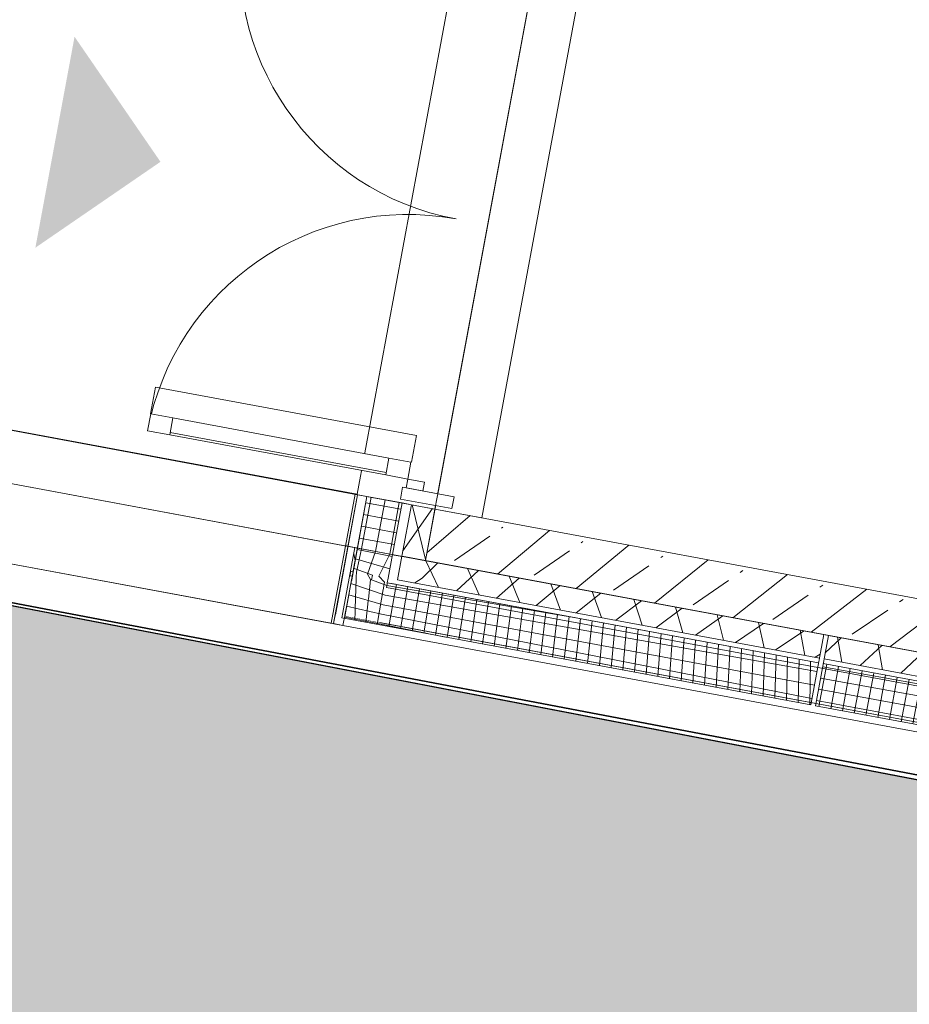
# Model space of a CAD drawing. Header units: metres. Extents: x 0 to 60282398, y -11592309 to 5708004.
# Tile 29 of 136: x 32353341.23 to 32353344.96, y 5707906.04 to 5707910.17. Entities that reach past the tile are written whole.
import ezdxf

# ---------------------------------------------------------------- set-up
doc = ezdxf.new("R2010")
doc.units = ezdxf.units.M
doc.header["$LTSCALE"] = 0.75
doc.set_wipeout_variables(frame=1)
doc.layers.get('0').update_dxf_attribs({"linetype": 'CONTINUOUS'})
doc.layers.add('10414946$0$ST-LIN-Gehweg', color=2, linetype='CONTINUOUS')
doc.layers.add('10414947$0$ST-Gehweg-Sol', color=7, linetype='CONTINUOUS', lineweight=0, true_color=0xffd7a8)
for name, color, linetype, lineweight in [('10417023$0$#9_002_GES I Übersicht Erdgeschoss_1_101_Wand Aussen.A', 7, 'CONTINUOUS', 25), ('10417023$0$#9_002_GES I Übersicht Erdgeschoss_1_115_Außentüren', 7, 'CONTINUOUS', 25), ('10417023$0$#9_002_GES I Übersicht Erdgeschoss_1_201_Aussenwandbekleidung.A', 7, 'CONTINUOUS', 25), ('10417023$0$#9_002_GES I Übersicht Erdgeschoss_1_701_Grundstücksgrenze.A', 7, 'CONTINUOUS', 25), ('10417023$0$#9_002_GES I Übersicht Erdgeschoss_1_Neubau_101_Wand Aussen.A', 7, 'CONTINUOUS', 25), ('10417023$0$#9_002_GES I Übersicht Erdgeschoss_1_Neubau_104_Decken.A', 7, 'CONTINUOUS', 25), ('10417023$0$#9_002_GES I Übersicht Erdgeschoss_1_Neubau_115_Außentüren', 7, 'CONTINUOUS', 25), ('10417023$0$#9_002_GES I Übersicht Erdgeschoss_1_Neubau_201_Aussenwandbekleidu', 7, 'CONTINUOUS', 25), ('10417023$0$#9_002_GES I Übersicht Erdgeschoss_1_Neubau_210_Wärmedämmung', 7, 'CONTINUOUS', 25), ('10417023$0$#9_002_GES I Übersicht Erdgeschoss_1_Neubau_602_Beschriftung 1_100', 7, 'CONTINUOUS', 25), ('10417023$0$Keine', 7, 'CONTINUOUS', 13)]:
    doc.layers.add(name, color=color, linetype=linetype, lineweight=lineweight)
pattern_1 = [(-119.9999999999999, (0, 0), (-0.129903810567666, 0.07499999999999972), []), (-59.99999999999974, (0, 0), (0.1299038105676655, 0.0750000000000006), [])]
pattern_2 = [(0, (0, 0), (0, 0.05), []), (90.0000000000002, (0, 0), (-0.05, 0), [])]

# ---------------------------------------------------------------- blocks, each defined once
blk = doc.blocks.new('10414947')
at = {"layer": '10414947$0$ST-Gehweg-Sol'}
h = blk.add_hatch(color=256, dxfattribs=at)
h.dxf.hatch_style = 1
edge = h.paths.add_edge_path()
edge.add_arc((32353333.97286278, 5707909.898001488), 4.00538949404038, 167.5224016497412, 259.0333335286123, ccw=False)
edge.add_line((32353330.06207836, 5707910.763397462), (32353330.08991054, 5707910.916025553))
edge.add_line((32353330.08991054, 5707910.916025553), (32353331.70067245, 5707910.64907873))
edge.add_line((32353331.70067245, 5707910.64907873), (32353335.02498274, 5707908.903565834))
edge.add_line((32353335.02498274, 5707908.903565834), (32353407.15213483, 5707895.033517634))
edge.add_line((32353407.15213483, 5707895.033517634), (32353413.70600617, 5707897.337334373))
edge.add_line((32353413.70600617, 5707897.337334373), (32353497.17578959, 5707881.286091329))
edge.add_line((32353497.17578959, 5707881.286091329), (32353499.70410517, 5707880.188862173))
edge.add_line((32353499.70410517, 5707880.188862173), (32353502.93879142, 5707877.835765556))
edge.add_line((32353502.93879142, 5707877.835765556), (32353505.46710699, 5707876.738536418))
edge.add_line((32353505.46710699, 5707876.738536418), (32353517.00528605, 5707874.519743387))
edge.add_line((32353517.00528605, 5707874.519743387), (32353517.76447093, 5707870.592196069))
edge.add_line((32353517.76447093, 5707870.592196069), (32353512.26571349, 5707871.646148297))
edge.add_line((32353512.26571349, 5707871.646148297), (32353512.67312597, 5707873.771762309))
edge.add_line((32353512.67312597, 5707873.771762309), (32353508.26008633, 5707874.652828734))
edge.add_line((32353508.26008633, 5707874.652828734), (32353507.84615755, 5707872.493248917))
edge.add_line((32353507.84615755, 5707872.493248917), (32353503.30254498, 5707873.364127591))
edge.add_arc((32353488.08709003, 5707793.979973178), 80.82916578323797, 79.14978489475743, 81.99465327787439)
edge.add_line((32353499.34380503, 5707874.021464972), (32353499.76791721, 5707876.234207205))
edge.add_line((32353499.76791721, 5707876.234207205), (32353495.83942623, 5707876.987173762))
edge.add_line((32353495.83942623, 5707876.987173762), (32353495.37152305, 5707874.545958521))
edge.add_line((32353495.37152305, 5707874.545958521), (32353488.26755707, 5707875.49021155))
edge.add_line((32353488.26755707, 5707875.49021155), (32353488.81466561, 5707878.344668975))
edge.add_line((32353488.81466561, 5707878.344668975), (32353475.56727294, 5707880.883772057))
edge.add_line((32353475.56727294, 5707880.883772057), (32353475.00712598, 5707877.961330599))
edge.add_line((32353475.00712598, 5707877.961330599), (32353470.59449997, 5707878.807102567))
edge.add_line((32353470.59449997, 5707878.807102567), (32353471.15463692, 5707881.72953379))
edge.add_line((32353471.15463692, 5707881.72953379), (32353468.20826868, 5707882.294258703))
edge.add_line((32353468.20826868, 5707882.294258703), (32353467.64812546, 5707879.371836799))
edge.add_line((32353467.64812546, 5707879.371836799), (32353462.60924585, 5707880.337643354))
edge.add_line((32353462.60924585, 5707880.337643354), (32353463.16937873, 5707883.260053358))
edge.add_line((32353463.16937873, 5707883.260053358), (32353460.2230105, 5707883.824778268))
edge.add_line((32353460.2230105, 5707883.824778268), (32353459.66624525, 5707880.919938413))
edge.add_arc((32353463.524558, 5707896.96932498), 16.50664673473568, 250.35219382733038, 256.4824628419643, ccw=False)
edge.add_line((32353457.97440466, 5707881.423740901), (32353455.61443449, 5707882.266310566))
edge.add_line((32353455.61443449, 5707882.266310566), (32353456.07041998, 5707884.645556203))
edge.add_line((32353456.07041998, 5707884.645556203), (32353452.14193103, 5707885.398533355))
edge.add_line((32353452.14193103, 5707885.398533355), (32353451.76436388, 5707883.434494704))
edge.add_line((32353451.76436388, 5707883.434494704), (32353446.20782556, 5707884.499521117))
edge.add_line((32353446.20782556, 5707884.499521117), (32353446.58431432, 5707886.46376749))
edge.add_line((32353446.58431432, 5707886.46376749), (32353443.63794753, 5707887.028499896))
edge.add_line((32353443.63794753, 5707887.028499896), (32353443.26145916, 5707885.064255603))
edge.add_line((32353443.26145916, 5707885.064255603), (32353438.66333801, 5707885.945580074))
edge.add_line((32353438.66333801, 5707885.945580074), (32353439.03982688, 5707887.909826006))
edge.add_line((32353439.03982688, 5707887.909826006), (32353436.09346017, 5707888.474558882))
edge.add_line((32353436.09346017, 5707888.474558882), (32353435.71697158, 5707886.510314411))
edge.add_line((32353435.71697158, 5707886.510314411), (32353430.15920767, 5707887.572673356))
edge.add_line((32353430.15920767, 5707887.572673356), (32353430.53524183, 5707889.539907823))
edge.add_line((32353430.53524183, 5707889.539907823), (32353426.60675288, 5707890.292884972))
edge.add_line((32353426.60675288, 5707890.292884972), (32353426.15070342, 5707887.913549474))
edge.add_line((32353426.15070342, 5707887.913549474), (32353423.64644856, 5707888.00337013))
edge.add_arc((32353424.238172, 5707904.500881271), 16.50811953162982, 259.1496618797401, 267.9458278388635, ccw=False)
edge.add_line((32353421.13061348, 5707888.287889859), (32353363.36529639, 5707899.359819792))
edge.add_arc((32353408.48210951, 5708134.746697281), 239.6716689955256, 256.456365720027, 259.14966177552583, ccw=False)
edge.add_arc((32353274.67359528, 5707595.429255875), 316.0071040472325, 75.76971239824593, 78.90028973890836)
edge.add_line((32353335.51033626, 5707905.525016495), (32353333.21088601, 5707905.965758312))
at = {"layer": '10414947$0$ST-Gehweg-Sol', "flags": 128}
blk.add_lwpolyline([(32353439.03982688, 5707887.909826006), (32353436.09346017, 5707888.474558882), (32353435.71697158, 5707886.510314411), (32353430.15920767, 5707887.572673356), (32353430.53524183, 5707889.539907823), (32353426.60675288, 5707890.292884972), (32353426.15070342, 5707887.913549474), (32353423.64644856, 5707888.00337013, -0.03839937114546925), (32353421.13061348, 5707888.287889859), (32353363.36529639, 5707899.359819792, -0.01175226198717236), (32353352.35440415, 5707901.739852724, 0.01366057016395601), (32353335.51033626, 5707905.525016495), (32353333.21088601, 5707905.965758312, -0.4219586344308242), (32353330.06207836, 5707910.763397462), (32353330.08991054, 5707910.916025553), (32353331.70067245, 5707910.64907873), (32353335.02498274, 5707908.903565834), (32353407.15213483, 5707895.033517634), (32353413.70600617, 5707897.337334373), (32353497.17578959, 5707881.286091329)], format="xyb", dxfattribs=at)
blk = doc.blocks.new('10414946')
at = {"layer": '10414946$0$ST-LIN-Gehweg', "flags": 128}
blk.add_lwpolyline([(32353335.02498273, 5707908.903565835), (32353357.21966946, 5707904.635530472), (32353357.21966946, 5707904.635530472), (32353370.48788053, 5707902.08405432), (32353370.48788053, 5707902.08405432), (32353407.15213483, 5707895.033517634), (32353407.15213483, 5707895.033517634), (32353410.4290705, 5707896.185426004), (32353410.4290705, 5707896.185426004), (32353413.70600617, 5707897.337334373), (32353413.70600617, 5707897.337334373), (32353481.43359485, 5707884.31331786), (32353481.43359485, 5707884.31331786), (32353497.17578959, 5707881.286091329), (32353497.17578959, 5707881.286091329, -0.1101766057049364), (32353499.70410517, 5707880.188862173), (32353499.70410517, 5707880.188862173), (32353502.93879142, 5707877.835765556), (32353502.93879142, 5707877.835765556, 0.1101766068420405), (32353505.46710699, 5707876.738536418), (32353505.46710699, 5707876.738536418), (32353513.19776736, 5707875.251929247), (32353513.19776736, 5707875.251929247), (32353517.00528605, 5707874.519743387)], format="xyb", dxfattribs=at)
blk = doc.blocks.new('10417023$0$#9_MKO_LP5_ARC_GES_UP_00_002_P_G_modell (3D)')
at = {"layer": '10417023$0$#9_002_GES I Übersicht Erdgeschoss_1_Neubau_201_Aussenwandbekleidu', "linetype": 'Continuous', "lineweight": 5, "true_color": 0xff0000}
h = blk.add_hatch(dxfattribs=at)
h.set_pattern_fill('#9_DÄMMUNG__WEICH_0001', color=1, style=0, pattern_type=2)
h.set_pattern_definition(pattern_1)
h.paths.add_polyline_path([(-32353499.0893194, -5707813.099573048), (-32353499.1893194, -5707813.099573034), (-32353499.1893194, -5707813.199573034), (-32353499.0893194, -5707813.199573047)])
h = blk.add_hatch(dxfattribs=at)
h.set_pattern_fill('#9_DÄMMUNG__WEICH_0001', color=1, style=0, pattern_type=2)
h.set_pattern_definition(pattern_1)
h.paths.add_polyline_path([(-32353499.0893194, -5707813.199573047), (-32353497.38946685, -5707813.199573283), (-32353497.38946683, -5707813.099573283), (-32353499.0893194, -5707813.099573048)])
at = {"layer": '10417023$0$#9_002_GES I Übersicht Erdgeschoss_1_115_Außentüren', "color": 1, "linetype": 'Continuous', "lineweight": 13, "true_color": 0xff0000, "flags": 128}
blk.add_lwpolyline([(-32353500.33454278, -5707812.704577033), (-32353500.33454278, -5707812.590107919), (-32353499.22150553, -5707812.590107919), (-32353499.22150553, -5707812.704577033)], dxfattribs=at)
at = {"layer": '10417023$0$#9_002_GES I Übersicht Erdgeschoss_1_Neubau_101_Wand Aussen.A', "color": 1, "linetype": 'Continuous', "lineweight": 13, "true_color": 0xff0000}
blk.add_line((-32353498.88932239, -5707812.879576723), (-32353498.88932239, -5707809.004584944), dxfattribs=at)
at = {"layer": '10417023$0$#9_002_GES I Übersicht Erdgeschoss_1_Neubau_101_Wand Aussen.A', "color": 1, "linetype": 'Continuous', "lineweight": 18, "true_color": 0xff0000}
blk.add_line((-32353499.0893194, -5707813.09957689), (-32353495.47443924, -5707813.09957689), dxfattribs=at)
at = {"layer": '10417023$0$#9_002_GES I Übersicht Erdgeschoss_1_Neubau_104_Decken.A', "color": 1, "linetype": 'Continuous', "lineweight": 13, "true_color": 0xff0000, "flags": 128}
for points in [[(-32353498.22421727, -5707790.559532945), (-32353502.84380439, -5707790.559532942), (-32353502.84380439, -5707813.099576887), (-32353495.47442851, -5707813.099576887), (-32353495.47442851, -5707809.05457689), (-32353482.84109309, -5707809.05457689), (-32353482.84357996, -5707813.099573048), (-32353472.62421726, -5707813.099573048), (-32353472.62421726, -5707811.259577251), (-32353472.62421726, -5707806.979589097), (-32353469.00380439, -5707806.979589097), (-32353469.00380439, -5707790.559532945)], [(-32353499.08931623, -5707809.004576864), (-32353499.0893194, -5707813.099577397), (-32353495.5256061, -5707813.099577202), (-32353495.52481161, -5707810.154576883), (-32353497.57443246, -5707810.154576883), (-32353497.57443246, -5707809.004576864)]]:
    blk.add_lwpolyline(points, close=True, dxfattribs=at)
at = {"layer": '10417023$0$#9_002_GES I Übersicht Erdgeschoss_1_Neubau_115_Außentüren', "color": 1, "linetype": 'Continuous', "lineweight": 13, "true_color": 0xff0000}
blk.add_arc((-32353499.22432238, -5707810.557577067), 1.109499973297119, 180, 270, dxfattribs=at)
at = {"layer": '10417023$0$#9_002_GES I Übersicht Erdgeschoss_1_Neubau_201_Aussenwandbekleidu', "color": 1, "linetype": 'Continuous', "lineweight": 13, "true_color": 0xff0000}
for p, q in [((-32353499.42145901, -5707809.364570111), (-32353499.42145901, -5707812.877568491)), ((-32353499.42145901, -5707812.877568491), (-32353502.15385805, -5707812.877568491))]:
    blk.add_line(p, q, dxfattribs=at)
at = {"layer": '10417023$0$#9_002_GES I Übersicht Erdgeschoss_1_Neubau_201_Aussenwandbekleidu', "color": 1, "linetype": 'Continuous', "lineweight": 18, "true_color": 0xff0000}
for p, q in [((-32353497.38946683, -5707813.099573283), (-32353499.0893194, -5707813.099573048)), ((-32353491.54389506, -5707813.09957409), (-32353497.36946687, -5707813.099573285))]:
    blk.add_line(p, q, dxfattribs=at)
at = {"layer": '10417023$0$#9_002_GES I Übersicht Erdgeschoss_1_Neubau_210_Wärmedämmung', "color": 1, "linetype": 'Continuous', "lineweight": 13, "true_color": 0xff0000, "flags": 128}
blk.add_lwpolyline([(-32353502.62443889, -5707812.879576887), (-32353499.08932251, -5707812.879576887), (-32353499.08931942, -5707809.00453267), (-32353502.62443846, -5707809.004541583)], close=True, dxfattribs=at)
at = {"layer": '10417023$0$#9_002_GES I Übersicht Erdgeschoss_1_Neubau_602_Beschriftung 1_100', "color": 1, "linetype": 'Continuous', "true_color": 0xff0000}
blk.add_solid([(-32353500.93696118, -5707811.207615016), (-32353500.93696118, -5707812.107615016), (-32353500.48696118, -5707811.657615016)], dxfattribs=at)
at = {"color": 1, "linetype": 'Continuous', "lineweight": 5, "true_color": 0xff0000}
blk.add_wipeout([(-32353499.229444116, -5707813.389564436), (-32353493.954459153, -5707813.389564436), (-32353493.954459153, -5707813.239561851), (-32353499.229444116, -5707813.239561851)], dxfattribs=at).dxf.layer = '10417023$0$#9_002_GES I Übersicht Erdgeschoss_1_Neubau_201_Aussenwandbekleidu'
at = {"layer": '10417023$0$#9_002_GES I Übersicht Erdgeschoss_1_Neubau_201_Aussenwandbekleidu', "color": 1, "linetype": 'Continuous', "lineweight": 13, "true_color": 0xff0000}
blk.add_line((-32353493.95445916, -5707813.239561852), (-32353499.22944412, -5707813.239561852), dxfattribs=at)
at = {"color": 1, "linetype": 'Continuous', "lineweight": 5, "true_color": 0xff0000}
blk.add_wipeout([(-32353499.3794467, -5707813.429576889), (-32353493.95445916, -5707813.429576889), (-32353493.95445916, -5707813.389564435), (-32353499.3794467, -5707813.389564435)], dxfattribs=at).dxf.layer = '10417023$0$#9_002_GES I Übersicht Erdgeschoss_1_Neubau_201_Aussenwandbekleidu'
at = {"layer": '10417023$0$#9_002_GES I Übersicht Erdgeschoss_1_Neubau_201_Aussenwandbekleidu', "color": 1, "linetype": 'Continuous', "lineweight": 13, "true_color": 0xff0000}
for p, q in [((-32353493.954459, -5707813.389563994), (-32353499.37944731, -5707813.389563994)), ((-32353499.3794467, -5707813.42957689), (-32353493.95445916, -5707813.42957689))]:
    blk.add_line(p, q, dxfattribs=at)
at = {"layer": '10417023$0$#9_002_GES I Übersicht Erdgeschoss_1_Neubau_201_Aussenwandbekleidu', "color": 1, "linetype": 'Continuous', "lineweight": 18, "true_color": 0xff0000}
blk.add_line((-32353497.36946691, -5707813.399573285), (-32353491.5438951, -5707813.39957409), dxfattribs=at)
at = {"color": 1, "linetype": 'Continuous', "lineweight": 5, "true_color": 0xff0000}
blk.add_wipeout([(-32353499.379446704, -5707813.389564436), (-32353499.229444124, -5707813.389564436), (-32353499.229444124, -5707813.239561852)], dxfattribs=at).dxf.layer = '10417023$0$#9_002_GES I Übersicht Erdgeschoss_1_201_Aussenwandbekleidung.A'
blk.add_wipeout([(-32353499.419459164, -5707813.429576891), (-32353499.379446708, -5707813.429576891), (-32353499.379446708, -5707813.389564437)], dxfattribs=at).dxf.layer = '10417023$0$#9_002_GES I Übersicht Erdgeschoss_1_201_Aussenwandbekleidung.A'
blk.add_wipeout([(-32353499.379446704, -5707813.239561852), (-32353499.379446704, -5707813.389564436), (-32353499.229444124, -5707813.239561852)], dxfattribs=at).dxf.layer = '10417023$0$#9_002_GES I Übersicht Erdgeschoss_1_201_Aussenwandbekleidung.A'
for points in [[(-32353499.22944412, -5707813.239561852), (-32353499.22944412, -5707812.879575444), (-32353499.3794467, -5707812.879575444), (-32353499.3794467, -5707813.239561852)], [(-32353499.419459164, -5707813.389564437), (-32353499.419459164, -5707813.429576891), (-32353499.379446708, -5707813.389564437)]]:
    blk.add_wipeout(points, dxfattribs=at).dxf.layer = '10417023$0$#9_002_GES I Übersicht Erdgeschoss_1_201_Aussenwandbekleidung.A'
at = {"layer": '10417023$0$#9_002_GES I Übersicht Erdgeschoss_1_101_Wand Aussen.A', "color": 1, "linetype": 'Continuous', "lineweight": 13, "true_color": 0xff0000}
blk.add_line((-32353499.3793194, -5707813.429576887), (-32353468.67381512, -5707813.429576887), dxfattribs=at)
at = {"layer": '10417023$0$#9_002_GES I Übersicht Erdgeschoss_1_201_Aussenwandbekleidung.A', "color": 1, "linetype": 'Continuous', "lineweight": 13, "true_color": 0xff0000}
for p, q in [((-32353499.22944412, -5707813.239561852), (-32353499.22944412, -5707812.879575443)), ((-32353499.41945916, -5707813.42957689), (-32353499.3794467, -5707813.42957689))]:
    blk.add_line(p, q, dxfattribs=at)
at = {"color": 1, "linetype": 'Continuous', "lineweight": 5, "true_color": 0xff0000}
blk.add_wipeout([(-32353499.379446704, -5707813.389564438), (-32353499.379446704, -5707812.879575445), (-32353499.41945916, -5707812.879575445), (-32353499.41945916, -5707813.389564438)], dxfattribs=at).dxf.layer = '10417023$0$#9_002_GES I Übersicht Erdgeschoss_1_201_Aussenwandbekleidung.A'
at = {"layer": '10417023$0$#9_002_GES I Übersicht Erdgeschoss_1_Neubau_201_Aussenwandbekleidu', "linetype": 'Continuous', "lineweight": 5, "true_color": 0xff0000}
h = blk.add_hatch(dxfattribs=at)
h.set_pattern_fill('#9_DÄMMUNG__WEICH_0001', color=1, style=0, pattern_type=2)
h.set_pattern_definition(pattern_1)
h.paths.add_polyline_path([(-32353499.3793194, -5707813.099573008), (-32353499.38946686, -5707813.099573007), (-32353499.38946687, -5707813.199573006), (-32353499.3793194, -5707813.199573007)])
at = {"layer": '10417023$0$#9_002_GES I Übersicht Erdgeschoss_1_101_Wand Aussen.A', "color": 1, "linetype": 'Continuous', "lineweight": 13, "true_color": 0xff0000}
for p, q in [((-32353469.00381513, -5707813.099576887), (-32353499.3793194, -5707813.099576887)), ((-32353499.3793194, -5707813.259576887), (-32353499.3793194, -5707813.099576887)), ((-32353499.3793194, -5707813.259576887), (-32353499.3793194, -5707813.099576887)), ((-32353499.3793194, -5707813.314576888), (-32353499.3793194, -5707813.259576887)), ((-32353499.3793194, -5707813.314576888), (-32353499.3793194, -5707813.259576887)), ((-32353499.3793194, -5707813.429576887), (-32353499.3793194, -5707813.314576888)), ((-32353499.3793194, -5707813.429576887), (-32353499.3793194, -5707813.314576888))]:
    blk.add_line(p, q, dxfattribs=at)
at = {"layer": '10417023$0$#9_002_GES I Übersicht Erdgeschoss_1_201_Aussenwandbekleidung.A', "color": 1, "linetype": 'Continuous', "lineweight": 13, "true_color": 0xff0000}
for p, q in [((-32353499.41945916, -5707812.879575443), (-32353499.41945916, -5707813.42957689)), ((-32353499.3794467, -5707812.879575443), (-32353499.41945916, -5707812.879575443)), ((-32353499.37944731, -5707813.389563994), (-32353499.37944731, -5707812.879574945)), ((-32353499.22944412, -5707812.879575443), (-32353499.3794467, -5707812.879575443))]:
    blk.add_line(p, q, dxfattribs=at)
at = {"layer": '10417023$0$#9_002_GES I Übersicht Erdgeschoss_1_Neubau_201_Aussenwandbekleidu', "color": 1, "linetype": 'Continuous', "lineweight": 18, "true_color": 0xff0000}
for p, q in [((-32353499.3793194, -5707812.87956813), (-32353499.3793194, -5707813.099573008)), ((-32353499.3793194, -5707813.099573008), (-32353499.38946686, -5707813.099573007)), ((-32353499.3894669, -5707813.399573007), (-32353497.38946687, -5707813.399573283))]:
    blk.add_line(p, q, dxfattribs=at)
at = {"color": 1, "linetype": 'Continuous', "lineweight": 5, "true_color": 0xff0000}
blk.add_wipeout([(-32353499.1893194, -5707813.1995730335), (-32353499.229319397, -5707813.199573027), (-32353499.229319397, -5707813.2195730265), (-32353499.1893194, -5707813.219573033)], dxfattribs=at).dxf.layer = '10417023$0$#9_002_GES I Übersicht Erdgeschoss_1_Neubau_201_Aussenwandbekleidu'
at = {"layer": '10417023$0$#9_002_GES I Übersicht Erdgeschoss_1_Neubau_201_Aussenwandbekleidu', "color": 1, "linetype": 'Continuous', "lineweight": 18, "true_color": 0xff0000}
blk.add_line((-32353499.2293201, -5707813.219572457), (-32353499.2293201, -5707813.199572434), dxfattribs=at)
at = {"color": 1, "linetype": 'Continuous', "lineweight": 5, "true_color": 0xff0000}
for points, layer in [([(-32353499.429459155, -5707812.879609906), (-32353502.149459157, -5707812.879609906), (-32353502.149459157, -5707813.429787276), (-32353499.429459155, -5707813.429787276)], '10417023$0$#9_002_GES I Übersicht Erdgeschoss_1_201_Aussenwandbekleidung.A'), ([(-32353499.379319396, -5707813.199573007), (-32353499.389466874, -5707813.199573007), (-32353499.389466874, -5707813.219573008), (-32353499.379319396, -5707813.219573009)], '10417023$0$#9_002_GES I Übersicht Erdgeschoss_1_Neubau_201_Aussenwandbekleidu'), ([(-32353499.189319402, -5707813.219573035), (-32353497.38946685, -5707813.2195732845), (-32353497.38946685, -5707813.199573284), (-32353499.189319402, -5707813.199573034)], '10417023$0$#9_002_GES I Übersicht Erdgeschoss_1_Neubau_201_Aussenwandbekleidu')]:
    blk.add_wipeout(points, dxfattribs=at).dxf.layer = layer
at = {"layer": '10417023$0$#9_002_GES I Übersicht Erdgeschoss_1_Neubau_201_Aussenwandbekleidu', "linetype": 'Continuous', "lineweight": 5, "true_color": 0xff0000}
h = blk.add_hatch(dxfattribs=at)
h.set_pattern_fill('#9_BETON__FERTIGTEIL_0001', color=1, style=0, pattern_type=2)
h.set_pattern_definition(pattern_2)
h.paths.add_polyline_path([(-32353499.2293194, -5707813.099573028), (-32353499.3793194, -5707813.099573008), (-32353499.3793194, -5707813.199573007), (-32353499.2293194, -5707813.199573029)])
h = blk.add_hatch(dxfattribs=at)
h.set_pattern_fill('#9_DÄMMUNG__WEICH_0001', color=1, style=0, pattern_type=2)
h.set_pattern_definition(pattern_1)
h.paths.add_polyline_path([(-32353491.54389506, -5707813.09957409), (-32353497.36946687, -5707813.099573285), (-32353497.36946689, -5707813.199573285), (-32353491.54389507, -5707813.19957409)])
h = blk.add_hatch(dxfattribs=at)
h.set_pattern_fill('#9_BETON__FERTIGTEIL_0001', color=1, style=0, pattern_type=2)
h.set_pattern_definition(pattern_2)
h.paths.add_polyline_path([(-32353499.3793194, -5707813.219573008), (-32353499.38946687, -5707813.219573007), (-32353499.3894669, -5707813.399573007), (-32353499.3793194, -5707813.399573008)])
h = blk.add_hatch(dxfattribs=at)
h.set_pattern_fill('#9_BETON__FERTIGTEIL_0001', color=1, style=0, pattern_type=2)
h.set_pattern_definition(pattern_2)
h.paths.add_polyline_path([(-32353499.2293194, -5707813.219573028), (-32353499.3793194, -5707813.219573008), (-32353499.3793194, -5707813.399573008), (-32353499.2293194, -5707813.399573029)])
h = blk.add_hatch(dxfattribs=at)
h.set_pattern_fill('#9_BETON__FERTIGTEIL_0001', color=1, style=0, pattern_type=2)
h.set_pattern_definition(pattern_2)
h.paths.add_polyline_path([(-32353499.2293194, -5707813.399573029), (-32353497.38946687, -5707813.399573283), (-32353497.38946685, -5707813.219573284), (-32353499.2293194, -5707813.219573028)])
at = {"layer": '10417023$0$#9_002_GES I Übersicht Erdgeschoss_1_101_Wand Aussen.A', "color": 1, "linetype": 'Continuous', "lineweight": 13, "true_color": 0xff0000}
for p, q in [((-32353499.3793194, -5707813.099576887), (-32353502.84381513, -5707813.099576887)), ((-32353502.84381513, -5707813.429576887), (-32353499.3793194, -5707813.429576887))]:
    blk.add_line(p, q, dxfattribs=at)
at = {"layer": '10417023$0$#9_002_GES I Übersicht Erdgeschoss_1_201_Aussenwandbekleidung.A', "color": 1, "linetype": 'Continuous', "lineweight": 13, "true_color": 0xff0000}
for p, q in [((-32353499.42945916, -5707812.879609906), (-32353502.14945916, -5707812.879609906)), ((-32353499.42945916, -5707812.879609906), (-32353499.42945916, -5707813.429787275)), ((-32353502.14945916, -5707813.429787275), (-32353499.42945916, -5707813.429787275))]:
    blk.add_line(p, q, dxfattribs=at)
at = {"layer": '10417023$0$#9_002_GES I Übersicht Erdgeschoss_1_Neubau_201_Aussenwandbekleidu', "color": 1, "linetype": 'Continuous', "lineweight": 18, "true_color": 0xff0000}
for p, q in [((-32353499.38946686, -5707813.099573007), (-32353499.3894669, -5707813.399573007)), ((-32353499.37931883, -5707813.099572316), (-32353499.37931883, -5707813.199572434)), ((-32353499.37931883, -5707813.099572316), (-32353499.37931883, -5707813.199572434)), ((-32353499.18932005, -5707813.199572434), (-32353499.18932005, -5707813.099572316)), ((-32353497.38946687, -5707813.399573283), (-32353497.38946683, -5707813.099573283)), ((-32353499.37931883, -5707813.199572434), (-32353499.38946754, -5707813.199572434)), ((-32353499.37931883, -5707813.219572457), (-32353499.38946754, -5707813.219572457)), ((-32353499.37931883, -5707813.199572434), (-32353499.37931883, -5707813.219572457)), ((-32353499.37931883, -5707813.199572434), (-32353499.37931883, -5707813.219572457)), ((-32353497.38946664, -5707813.2195739), (-32353499.2293201, -5707813.219572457)), ((-32353497.38946664, -5707813.199573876), (-32353499.18932005, -5707813.199572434))]:
    blk.add_line(p, q, dxfattribs=at)
at = {"color": 1, "linetype": 'Continuous', "lineweight": 5, "true_color": 0xff0000}
blk.add_wipeout([(-32353491.543895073, -5707813.19957409), (-32353497.369466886, -5707813.199573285), (-32353497.369466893, -5707813.219573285), (-32353491.54389508, -5707813.21957409)], dxfattribs=at).dxf.layer = '10417023$0$#9_002_GES I Übersicht Erdgeschoss_1_Neubau_201_Aussenwandbekleidu'
at = {"layer": '10417023$0$#9_002_GES I Übersicht Erdgeschoss_1_Neubau_201_Aussenwandbekleidu', "linetype": 'Continuous', "lineweight": 5, "true_color": 0xff0000}
h = blk.add_hatch(dxfattribs=at)
h.set_pattern_fill('#9_BETON__FERTIGTEIL_0001', color=1, style=0, pattern_type=2)
h.set_pattern_definition(pattern_2)
h.paths.add_polyline_path([(-32353497.36946691, -5707813.399573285), (-32353491.5438951, -5707813.39957409), (-32353491.54389508, -5707813.21957409), (-32353497.36946689, -5707813.219573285)])
at = {"layer": '10417023$0$#9_002_GES I Übersicht Erdgeschoss_1_701_Grundstücksgrenze.A', "color": 1, "linetype": 'Continuous', "lineweight": 35, "true_color": 0xff0000, "flags": 128}
blk.add_lwpolyline([(-32353511.47268937, -5707768.718078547), (-32353510.58466005, -5707813.546075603), (-32353471.71535595, -5707813.720027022), (-32353425.53849031, -5707813.961117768)], dxfattribs=at)
at = {"layer": '10417023$0$#9_002_GES I Übersicht Erdgeschoss_1_Neubau_201_Aussenwandbekleidu', "color": 1, "linetype": 'Continuous', "lineweight": 18, "true_color": 0xff0000}
for p, q in [((-32353497.36946687, -5707813.099573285), (-32353497.36946691, -5707813.399573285)), ((-32353491.54389461, -5707813.199573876), (-32353497.36946661, -5707813.199573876)), ((-32353491.54389461, -5707813.2195739), (-32353497.36946661, -5707813.2195739))]:
    blk.add_line(p, q, dxfattribs=at)
at = {"color": 1, "linetype": 'Continuous', "lineweight": 5, "true_color": 0xff0000}
for points, layer in [([(-32353499.31832238, -5707812.704577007), (-32353500.239822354, -5707812.704577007), (-32353500.239822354, -5707812.776577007), (-32353499.31832238, -5707812.776577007)], '10417023$0$#9_002_GES I Übersicht Erdgeschoss_1_Neubau_115_Außentüren'), ([(-32353499.1893194, -5707813.099573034), (-32353499.2293194, -5707813.099573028), (-32353499.2293194, -5707813.199573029), (-32353499.1893194, -5707813.199573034)], '10417023$0$#9_002_GES I Übersicht Erdgeschoss_1_Neubau_201_Aussenwandbekleidu')]:
    blk.add_wipeout(points, dxfattribs=at).dxf.layer = layer
at = {"layer": '10417023$0$#9_002_GES I Übersicht Erdgeschoss_1_Neubau_201_Aussenwandbekleidu', "linetype": 'Continuous', "lineweight": 5, "true_color": 0xff0000}
h = blk.add_hatch(dxfattribs=at)
h.set_pattern_fill('#9_BETON__FERTIGTEIL_0001', color=1, style=0, pattern_type=2)
h.set_pattern_definition(pattern_2)
h.paths.add_polyline_path([(-32353499.2293194, -5707813.199573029), (-32353499.3793194, -5707813.199573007), (-32353499.3793194, -5707813.219573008), (-32353499.2293194, -5707813.219573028)])
at = {"layer": '10417023$0$#9_002_GES I Übersicht Erdgeschoss_1_Neubau_115_Außentüren', "color": 1, "linetype": 'Continuous', "lineweight": 13, "true_color": 0xff0000}
for p, q in [((-32353499.31832265, -5707812.704576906), (-32353500.23982222, -5707812.704576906)), ((-32353499.31832265, -5707812.766576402), (-32353500.23982222, -5707812.766576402)), ((-32353499.31832265, -5707812.776576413), (-32353500.23982222, -5707812.776576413))]:
    blk.add_line(p, q, dxfattribs=at)
at = {"layer": '10417023$0$#9_002_GES I Übersicht Erdgeschoss_1_Neubau_115_Außentüren', "color": 1, "linetype": 'Continuous', "lineweight": 13, "true_color": 0xff0000, "flags": 128}
blk.add_lwpolyline([(-32353499.31832238, -5707812.704577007), (-32353500.23982236, -5707812.704577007), (-32353500.23982236, -5707812.776577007), (-32353499.31832238, -5707812.776577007)], close=True, dxfattribs=at)
at = {"layer": '10417023$0$#9_002_GES I Übersicht Erdgeschoss_1_Neubau_115_Außentüren', "color": 1, "linetype": 'Continuous', "lineweight": 13, "true_color": 0xff0000}
blk.add_arc((-32353499.22432238, -5707812.77657701), 1.109499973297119, 90.00000019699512, 179.9999998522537, dxfattribs=at)
at = {"layer": '10417023$0$#9_002_GES I Übersicht Erdgeschoss_1_Neubau_201_Aussenwandbekleidu', "color": 1, "linetype": 'Continuous', "lineweight": 18, "true_color": 0xff0000}
blk.add_line((-32353499.2293201, -5707813.219572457), (-32353499.2293201, -5707813.199572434), dxfattribs=at)
at = {"color": 1, "linetype": 'Continuous', "lineweight": 5, "true_color": 0xff0000}
for points in [[(-32353500.239822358, -5707812.704577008), (-32353500.333822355, -5707812.704577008), (-32353500.333822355, -5707812.776577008), (-32353500.239822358, -5707812.776577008)], [(-32353499.22432238, -5707812.704577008), (-32353499.318322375, -5707812.704577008), (-32353499.318322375, -5707812.776577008), (-32353499.22432238, -5707812.776577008)]]:
    blk.add_wipeout(points, dxfattribs=at).dxf.layer = '10417023$0$#9_002_GES I Übersicht Erdgeschoss_1_Neubau_115_Außentüren'
at = {"layer": '10417023$0$#9_002_GES I Übersicht Erdgeschoss_1_Neubau_115_Außentüren', "color": 1, "linetype": 'Continuous', "lineweight": 13, "true_color": 0xff0000, "flags": 128}
for points in [[(-32353500.23982236, -5707812.704577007), (-32353500.33382236, -5707812.704577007), (-32353500.33382236, -5707812.776577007), (-32353500.23982236, -5707812.776577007)], [(-32353499.22432238, -5707812.704577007), (-32353499.31832238, -5707812.704577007), (-32353499.31832238, -5707812.776577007), (-32353499.22432238, -5707812.776577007)]]:
    blk.add_lwpolyline(points, close=True, dxfattribs=at)
at = {"color": 1, "linetype": 'Continuous', "lineweight": 5, "true_color": 0xff0000}
blk.add_wipeout([(-32353499.224322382, -5707812.814577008), (-32353499.152322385, -5707812.814577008), (-32353499.152322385, -5707812.776577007), (-32353499.224322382, -5707812.776577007)], dxfattribs=at).dxf.layer = '10417023$0$#9_002_GES I Übersicht Erdgeschoss_1_Neubau_115_Außentüren'
at = {"layer": '10417023$0$#9_002_GES I Übersicht Erdgeschoss_1_Neubau_115_Außentüren', "color": 1, "linetype": 'Continuous', "lineweight": 13, "true_color": 0xff0000, "flags": 128}
blk.add_lwpolyline([(-32353499.22432238, -5707812.814577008), (-32353499.22432238, -5707812.776577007), (-32353499.15232239, -5707812.776577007), (-32353499.15232239, -5707812.814577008)], close=True, dxfattribs=at)
at = {"color": 1, "linetype": 'Continuous', "lineweight": 5, "true_color": 0xff0000}
blk.add_wipeout([(-32353499.23932238, -5707812.864577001), (-32353499.01932238, -5707812.864577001), (-32353499.01932238, -5707812.814577), (-32353499.23932238, -5707812.814577)], dxfattribs=at).dxf.layer = '10417023$0$#9_002_GES I Übersicht Erdgeschoss_1_Neubau_115_Außentüren'
at = {"layer": '10417023$0$#9_002_GES I Übersicht Erdgeschoss_1_Neubau_101_Wand Aussen.A', "linetype": 'Continuous', "lineweight": 5, "true_color": 0xff0000}
h = blk.add_hatch(dxfattribs=at)
h.set_pattern_fill('#9_BETON__STAHLBETON_0001', color=1, style=0, pattern_type=2)
h.set_pattern_definition([(44.99999999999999, (0, 0), (-0.1697056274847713, 0.1697056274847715), []), (44.99999999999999, (-0.08485281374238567, 0.08485281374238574), (-0.1697056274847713, 0.1697056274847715), [0.18, -0.05999999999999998])])
h.paths.add_polyline_path([(-32353499.0893194, -5707812.879576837), (-32353499.0893194, -5707813.099576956), (-32353495.47443919, -5707813.099576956), (-32353495.47443919, -5707812.879576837)])
at = {"layer": '10417023$0$#9_002_GES I Übersicht Erdgeschoss_1_Neubau_201_Aussenwandbekleidu', "linetype": 'Continuous', "lineweight": 5, "true_color": 0xff0000}
h = blk.add_hatch(dxfattribs=at)
h.set_pattern_fill('#9_DÄMMUNG__WEICH_0001', color=1, style=0, pattern_type=2)
h.set_pattern_definition(pattern_1)
h.paths.add_polyline_path([(-32353499.0893194, -5707813.099573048), (-32353499.0893194, -5707812.87956813), (-32353499.1893194, -5707812.87956813), (-32353499.1893194, -5707813.099573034)])
at = {"layer": '10417023$0$#9_002_GES I Übersicht Erdgeschoss_1_Neubau_101_Wand Aussen.A', "color": 1, "linetype": 'Continuous', "lineweight": 13, "true_color": 0xff0000}
for p, q in [((-32353499.08932238, -5707809.004577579), (-32353499.08932238, -5707812.879576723)), ((-32353499.08932238, -5707812.879576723), (-32353498.88932239, -5707812.879576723)), ((-32353499.08931921, -5707813.099570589), (-32353499.08931959, -5707812.879570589))]:
    blk.add_line(p, q, dxfattribs=at)
at = {"layer": '10417023$0$#9_002_GES I Übersicht Erdgeschoss_1_Neubau_101_Wand Aussen.A', "color": 1, "linetype": 'Continuous', "lineweight": 18, "true_color": 0xff0000}
for p, q in [((-32353495.72381512, -5707812.87957689), (-32353499.0893194, -5707812.87957689)), ((-32353499.0893194, -5707812.87957689), (-32353499.0893194, -5707813.09957689))]:
    blk.add_line(p, q, dxfattribs=at)
at = {"layer": '10417023$0$#9_002_GES I Übersicht Erdgeschoss_1_Neubau_115_Außentüren', "color": 1, "linetype": 'Continuous', "lineweight": 13, "true_color": 0xff0000, "flags": 128}
blk.add_lwpolyline([(-32353499.23932238, -5707812.864577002), (-32353499.23932238, -5707812.814577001), (-32353499.01932238, -5707812.814577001), (-32353499.01932238, -5707812.864577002)], close=True, dxfattribs=at)
at = {"layer": '10417023$0$#9_002_GES I Übersicht Erdgeschoss_1_Neubau_201_Aussenwandbekleidu', "color": 1, "linetype": 'Continuous', "lineweight": 18, "true_color": 0xff0000}
blk.add_line((-32353499.0893194, -5707813.099573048), (-32353499.0893194, -5707812.87956813), dxfattribs=at)
at = {"color": 1, "linetype": 'Continuous', "lineweight": 5, "true_color": 0xff0000}
blk.add_wipeout([(-32353499.18931941, -5707813.099573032), (-32353499.18931941, -5707812.879568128), (-32353499.2293194, -5707812.879568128), (-32353499.2293194, -5707813.099573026)], dxfattribs=at).dxf.layer = '10417023$0$#9_002_GES I Übersicht Erdgeschoss_1_Neubau_201_Aussenwandbekleidu'
at = {"layer": '10417023$0$#9_002_GES I Übersicht Erdgeschoss_1_Neubau_201_Aussenwandbekleidu', "linetype": 'Continuous', "lineweight": 5, "true_color": 0xff0000}
h = blk.add_hatch(dxfattribs=at)
h.set_pattern_fill('#9_BETON__FERTIGTEIL_0001', color=1, style=0, pattern_type=2)
h.set_pattern_definition(pattern_2)
h.paths.add_polyline_path([(-32353499.3793194, -5707812.87956813), (-32353499.3793194, -5707813.099573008), (-32353499.2293194, -5707813.099573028), (-32353499.2293194, -5707812.87956813)])
at = {"layer": '10417023$0$#9_002_GES I Übersicht Erdgeschoss_1_Neubau_101_Wand Aussen.A', "color": 1, "linetype": 'Continuous', "lineweight": 13, "true_color": 0xff0000}
for p, q in [((-32353499.08931959, -5707812.879570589), (-32353502.62381512, -5707812.879576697)), ((-32353502.62381512, -5707813.099576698), (-32353499.08931921, -5707813.099570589))]:
    blk.add_line(p, q, dxfattribs=at)
at = {"layer": '10417023$0$#9_002_GES I Übersicht Erdgeschoss_1_Neubau_201_Aussenwandbekleidu', "color": 1, "linetype": 'Continuous', "lineweight": 18, "true_color": 0xff0000}
for p, q in [((-32353499.3793194, -5707812.87956813), (-32353499.2293194, -5707812.87956813)), ((-32353499.2293201, -5707813.099572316), (-32353499.2293201, -5707812.879567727)), ((-32353499.2293194, -5707812.87956813), (-32353499.1893194, -5707812.87956813)), ((-32353499.18932005, -5707813.099572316), (-32353499.18932005, -5707812.879567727)), ((-32353499.1893194, -5707812.87956813), (-32353499.0893194, -5707812.87956813)), ((-32353499.2293201, -5707813.199572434), (-32353499.2293201, -5707813.099572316)), ((-32353499.18932005, -5707813.199572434), (-32353499.18932005, -5707813.099572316))]:
    blk.add_line(p, q, dxfattribs=at)
blk = doc.blocks.new('10417023$0$2_MKO_LP5_LAN_GES_UP_00_002_V_A (3D)')
at = {"layer": '10417023$0$Keine'}
blk.add_blockref('10417023$0$#9_MKO_LP5_ARC_GES_UP_00_002_P_G_modell (3D)', (0, 0), dxfattribs=at)
blk = doc.blocks.new('10417023')
at = {"layer": '10417023$0$Keine', "rotation": 349.4819372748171}
blk.add_blockref('10417023$0$2_MKO_LP5_LAN_GES_UP_00_002_V_A (3D)', (65205154.93137175, 5413829.557758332), dxfattribs=at)

msp = doc.modelspace()

# ---------------------------------------------------------------- block references
msp.add_blockref('10414947', (0, 0))

# ---------------------------------------------------------------- next in the draw order: block references
msp.add_blockref('10417023', (0, 0))

# ---------------------------------------------------------------- next in the draw order: block references
msp.add_blockref('10414946', (0, 0))

doc.saveas('drawing.dxf')
